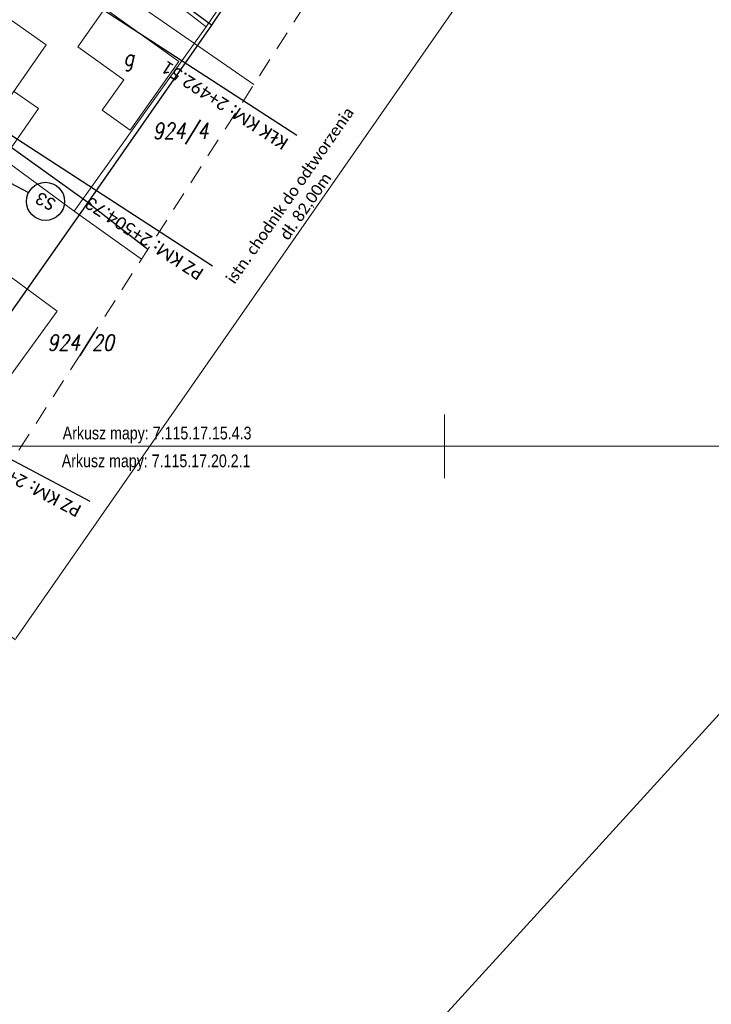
# Model space of a CAD drawing. Header units: metres. Extents: x -1 to 7476305, y 0 to 5497191.
# Tile 90 of 115: x 7475267 to 7475321, y 5496956 to 5497034. Entities that reach past the tile are written whole.
import ezdxf
from ezdxf.enums import TextEntityAlignment as Align

# ---------------------------------------------------------------- set-up
doc = ezdxf.new("R2010")
doc.units = ezdxf.units.M
doc.linetypes.add('EGBO02-500', pattern=[2.5, 1.5, -1])
doc.layers.add('C-DROGI-SYTUACJA-ETYKIETY', color=7, linetype='Continuous')
doc.layers.add('C-SIECI-STRUKTURY-ETYKIETY', color=154, linetype='Continuous')
doc.layers.add('D_opis', color=7, linetype='Continuous', lineweight=18, plot=False)
for name, color, linetype, lineweight, true_color in [('EGBB01', 7, 'Continuous', 5, 0x0a0909), ('EGBD03', 7, 'Continuous', 5, 0x0a0909), ('EGBO02', 7, 'Continuous', 5, 0x0a0909), ('KTOK05_01', 7, 'Continuous', 5, 0x0a0909), ('RAMKA_DRUK', 7, 'Continuous', 5, 0x0a0909), ('RTPW01', 7, 'Continuous', 5, 0x0a0909), ('SUPK_01', 7, 'Continuous', 5, 0x0a0909), ('Warstwa 1', 7, 'Continuous', 5, 0x0a0909)]:
    doc.layers.add(name, color=color, linetype=linetype, lineweight=lineweight, true_color=true_color)
doc.styles.add('! rom po 1.8mm', font='calibri.ttf', dxfattribs={"height": 0.9})
doc.styles.add('KAMIL', font='calibri.ttf', dxfattribs={"height": 0.75})
doc.styles.add('Style-Arial', font='arial.ttf')
doc.styles.add('Style-ITALIC_1250', font='ITALIC_1250.shx')
doc.linetypes.add('KTOK05_01-500', pattern='A,3.75,[13,dgnlstyle-rozp_2015.shx,S=0.002778,R=0,X=0,Y=0],3.75', length=7.5)
doc.dimstyles.new('! 500', dxfattribs={"dimscale": 5, "dimtxt": 0.9, "dimasz": 0.18, "dimexe": 0.08, "dimexo": 0.04, "dimgap": 0.07, "dimtad": 1, "dimzin": 1, "dimtxsty": '! rom po 1.8mm', "dimcen": 0.09, "dimclrd": 256, "dimclre": 256, "dimclrt": 256, "dimazin": 1, "dimtfac": 1, "dimtix": 1, "dimtmove": 1, "dimatfit": 1, "dimfxl": 0.2, "dimlwd": -1, "dimlwe": -1, "dimarcsym": 0})

# ---------------------------------------------------------------- blocks, each defined once
blk = doc.blocks.new('*D131')
at = {"layer": 'D_opis', "transparency": 16777216}
for p, q in [((7475285.085, 5497071.614), (7475313.148, 5497052.057)), ((7475313.064, 5497052.006), (7475266.284, 5496984.879)), ((7475238.202, 5497004.339), (7475266.265, 5496984.782))]:
    blk.add_line(p, q, dxfattribs=at)
at = {"layer": 'D_opis', "lineweight": 30, "transparency": 16777216}
for points in [[(7475313.051, 5497052.014), (7475313.076, 5497051.997), (7475313.115, 5497052.08)], [(7475266.271, 5496984.888), (7475266.296, 5496984.87), (7475266.232, 5496984.805)]]:
    blk.add_solid(points, dxfattribs=at)
at = {"layer": 'Defpoints', "color": 0, "lineweight": 30, "transparency": 16777216}
for p in [(7475285.068, 5497071.625), (7475238.185, 5497004.351), (7475266.232, 5496984.805)]:
    blk.add_point(p, dxfattribs=at)
at = {"layer": 'D_opis', "lineweight": 30, "transparency": 16777216, "insert": (7475288.525, 5497019.243), "char_height": 0.9, "attachment_point": 5, "rotation": 55.12783, "style": '! rom po 1.8mm'}
blk.add_mtext('istn. chodnik do odtworzenia\\Pdł. 82,00m', dxfattribs=at)
blk = doc.blocks.new('MDCP_klauzula')
at = {"layer": 'EGBB01', "color": 252, "linetype": 'Continuous', "lineweight": 18, "flags": 128}
for points in [[(7475261.163, 5497036.839), (7475268.679, 5497031.551), (7475264.281, 5497025.301), (7475256.765, 5497030.589), (7475261.163, 5497036.839)], [(7475273.298, 5497034.404), (7475279.119, 5497030.25), (7475275.267, 5497024.854), (7475273.068, 5497026.423), (7475274.772, 5497028.81), (7475271.15, 5497031.395), (7475273.298, 5497034.404)], [(7475263.92, 5497014.72), (7475269.546, 5497010.62), (7475262.8, 5497001.363), (7475249.485, 5497011.066), (7475254.242, 5497017.593), (7475261.93, 5497011.99), (7475263.92, 5497014.72)]]:
    blk.add_lwpolyline(points, close=True, dxfattribs=at)
blk.add_lwpolyline([(7475261.962, 5497021.987), (7475263.938, 5497020.614), (7475268.06, 5497026.545), (7475266.11, 5497027.9)], dxfattribs=at)
at = {"layer": 'EGBD03', "color": 96, "linetype": 'Continuous', "lineweight": 30}
blk.add_line((7475271.94, 5497019.17), (7475276.68, 5497015.485), dxfattribs=at)
at = {"layer": 'EGBD03', "color": 96, "linetype": 'Continuous', "lineweight": 30, "flags": 128}
for points in [[(7475293.86, 5497051.22), (7475281.69, 5497033.1), (7475263.655, 5497046.357)], [(7475281.69, 5497033.1), (7475271.94, 5497019.17), (7475253.509, 5497032.362)], [(7475271.94, 5497019.17), (7475259.86, 5497001.99), (7475243.718, 5497014.441)]]:
    blk.add_lwpolyline(points, dxfattribs=at)
at = {"layer": 'EGBO02', "color": 252, "linetype": 'EGBO02-500', "lineweight": 18, "flags": 128}
blk.add_lwpolyline([(7474841.222, 5496643.003), (7474887.135, 5496580.225), (7474952.717, 5496636.531), (7475011.487, 5496696.697), (7475042.452, 5496728.267), (7475075.818, 5496754.639), (7475151.981, 5496814.306), (7475207.79, 5496879.799), (7475244.471, 5496937.344), (7475261.934, 5496992.564), (7475290.267, 5497036.604), (7475361.871, 5497109.05), (7475312.93, 5497156.379), (7475281.54, 5497123.712), (7475238.605, 5497076.129), (7475203.102, 5497029.307), (7475176.13, 5496968.87), (7475152.282, 5496929.365), (7475127.016, 5496890.885), (7475061.018, 5496837.939), (7474956.291, 5496739.91), (7474841.222, 5496643.003)], close=True, dxfattribs=at)
at = {"layer": 'KTOK05_01', "color": 252, "linetype": 'KTOK05_01-500', "lineweight": 18}
blk.add_line((7475270.872, 5497018.473), (7475276.179, 5497014.705), dxfattribs=at)
at = {"layer": 'KTOK05_01', "color": 252, "linetype": 'KTOK05_01-500', "lineweight": 18, "flags": 128}
for points in [[(7475266.92, 5497044.036), (7475281.26, 5497032.956), (7475284.897, 5497038.334)], [(7475281.26, 5497032.956), (7475270.872, 5497018.473), (7475265.285, 5497022.586)]]:
    blk.add_lwpolyline(points, dxfattribs=at)
at = {"layer": 'RAMKA_DRUK', "color": 252, "linetype": 'Continuous', "lineweight": 18, "flags": 128}
blk.add_lwpolyline([(7475318.821, 5497191.059), (7474803.963, 5496626.712), (7474911.083, 5496528.986), (7475425.94, 5497093.333)], dxfattribs=at)
at = {"layer": 'SUPK_01', "color": 36, "linetype": 'Continuous', "lineweight": 13, "true_color": 0x803300, "flags": 128}
blk.add_lwpolyline([(7475285.011, 5497028.433), (7475270.58, 5497038.42), (7475267.29, 5497045.53)], dxfattribs=at)
at = {"layer": 'Warstwa 1', "color": 252, "linetype": 'Continuous', "lineweight": 18}
for p, q in [((7475300, 5497002.5), (7475300, 5497000)), ((7475300, 5497000), (7475300, 5496997.5))]:
    blk.add_line(p, q, dxfattribs=at)
at = {"layer": 'Warstwa 1', "color": 252, "linetype": 'Continuous', "lineweight": 18, "flags": 128}
for points in [[(7475200, 5497049.893), (7475200, 5497000), (7475334.3, 5497000), (7475334.3, 5497000)], [(7475334.3, 5497000), (7475334.3, 5497000), (7475200, 5497000), (7475200, 5496846.668)]]:
    blk.add_lwpolyline(points, dxfattribs=at)
at = {"layer": 'EGBB01', "color": 252, "linetype": 'Continuous', "lineweight": 18, "style": 'Style-ITALIC_1250', "width": 0.8}
blk.add_text('g', height=1.25, dxfattribs=at).set_placement((7475275.169, 5497030.539), align=Align.MIDDLE_CENTER)
at = {"layer": 'EGBD03', "color": 96, "linetype": 'Continuous', "lineweight": 30, "style": 'Style-ITALIC_1250', "width": 0.8}
for s, p in [('924/4', (7475277.056, 5497024.163)), ('924/20', (7475268.764, 5497007.517))]:
    blk.add_text(s, height=1.25, dxfattribs=at).set_placement(p)
at = {"layer": 'Warstwa 1', "color": 252, "linetype": 'Continuous', "lineweight": 18, "style": 'Style-Arial', "width": 0.8}
for s, p in [('Arkusz mapy: 7.115.17.15.4.3', (7475277.398, 5497001.039)), ('Arkusz mapy: 7.115.17.20.2.1', (7475277.32, 5496998.854))]:
    blk.add_text(s, height=1, dxfattribs=at).set_placement(p, align=Align.MIDDLE_CENTER)
blk = doc.blocks.new('AeccTickCircle')
at = {"color": 0, "linetype": 'ByBlock', "lineweight": -2}
blk.add_circle((0, 0), 0.5, dxfattribs=at)

msp = doc.modelspace()

# ---------------------------------------------------------------- dimensions: what is measured, and where the dimension line sits
at = {"layer": 'D_opis', "lineweight": 30}
dim = msp.add_aligned_dim(p1=(7475285.068, 5497071.625), p2=(7475238.185, 5497004.351), distance=34.186, text='istn. chodnik do odtworzenia\\Pdł. <>m', dimstyle='! 500', override={"dimscale": 0.5}, dxfattribs=at)
dim.commit()
dim.dimension.update_dxf_attribs({"geometry": '*D131', "text_midpoint": (7475288.525, 5497019.243)})

# ---------------------------------------------------------------- next in the draw order: block references
at = {"layer": 'RTPW01', "color": 18, "lineweight": 30, "true_color": 0x000000}
msp.add_blockref('MDCP_klauzula', (0, 0), dxfattribs=at)

# ---------------------------------------------------------------- next in the draw order: linework, layer by layer
at = {"layer": 'C-DROGI-SYTUACJA-ETYKIETY', "color": 1, "linetype": 'Continuous', "lineweight": -3}
for p, q in [((7475254.845, 5497046.208), (7475288.402, 5497024.438)), ((7475248.193, 5497035.955), (7475281.75, 5497014.185)), ((7475236.767, 5497014.427), (7475272.099, 5496995.675))]:
    msp.add_line(p, q, dxfattribs=at)
at = {"layer": 'C-SIECI-STRUKTURY-ETYKIETY', "color": 154, "linetype": 'Continuous', "lineweight": -3}
msp.add_line((7475249.543, 5497029.168, 288.673), (7475267.287, 5497019.94, 288.673), dxfattribs=at)

# ---------------------------------------------------------------- next in the draw order: block references
at = {"layer": 'C-SIECI-STRUKTURY-ETYKIETY', "color": 154, "linetype": 'Continuous', "lineweight": -3, "xscale": 3, "yscale": 3, "zscale": 3, "rotation": 332.5239640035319}
msp.add_blockref('AeccTickCircle', (7475268.618, 5497019.248, 288.673), dxfattribs=at)

# ---------------------------------------------------------------- next in the draw order: texts
at = {"layer": 'C-DROGI-SYTUACJA-ETYKIETY', "color": 1, "linetype": 'Continuous', "lineweight": -3, "char_height": 1, "attachment_point": 7, "style": 'KAMIL'}
for s, insert, rotation in [('KŁK{\\fCalibri|b0|i0|c238|p34; KM: }2+492.51', (7475287.806, 5497024.094), 147.02584), ('PZ{\\fCalibri|b0|i0|c238|p34; KM: }2+504.73', (7475281.154, 5497013.841), 147.02584), ('PZ{\\fCalibri|b0|i0|c238|p34; KM: }2+529.10', (7475271.536, 5496995.28), 152.04339)]:
    msp.add_mtext(s, dxfattribs=dict(at, insert=insert, rotation=rotation))
at = {"layer": 'C-SIECI-STRUKTURY-ETYKIETY', "color": 154, "linetype": 'Continuous', "lineweight": -3, "insert": (7475268.618, 5497019.248, 288.673), "char_height": 1, "attachment_point": 5, "rotation": 152.52396, "style": 'KAMIL'}
msp.add_mtext('S3', dxfattribs=at)

doc.saveas('drawing.dxf')
